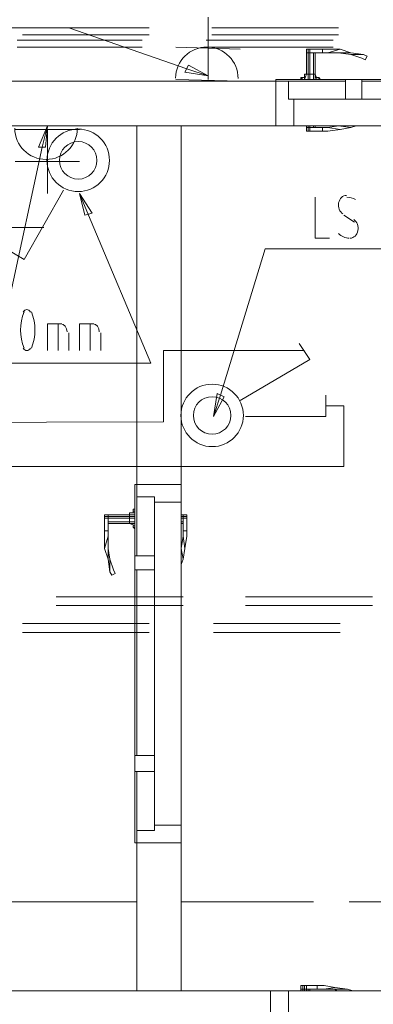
# Model space of a CAD drawing. Header units: millimetres. Extents: x 413 to 305578, y 115 to 38116.
# Tile 85 of 194: x 58875 to 59662, y 13505 to 15700. Entities that reach past the tile are written whole.
import ezdxf

# ---------------------------------------------------------------- set-up
doc = ezdxf.new("R2010")
doc.units = ezdxf.units.MM
for name, color, linetype in [('PDF _0', 1, 'Continuous'), ('PDF _PD-Socket', 1, 'Continuous'), ('PDF _PD-Socket Text', 1, 'Continuous')]:
    doc.layers.add(name, color=color, linetype=linetype)
for name, color, linetype, true_color in [('PDF _PD-Lighting', 7, 'Continuous', 0xb80000), ('PDF _PD-Switches', 7, 'Continuous', 0x37dd00), ('PDF$_59-60$-$Floor$Plan$-$В_Этаж$01_Сводный$A-DETL-MBND', 7, 'Continuous', 0xdd3700), ('PDF$_V$line_ifc_RVT-1-В_Этаж$01_Сводный$A-DETL-MBND', 7, 'Continuous', 0xbababa), ('PDF$_V$line_ifc_RVT-1-В_Этаж$01_Сводный$A-DOOR', 7, 'Continuous', 0xbababa), ('PDF$_V$line_ifc_RVT-1-В_Этаж$01_Сводный$A-GENM', 7, 'Continuous', 0xdd6e6e), ('PDF$_V$line_ifc_RVT-1-В_Этаж$01_Сводный$A-WALL', 7, 'Continuous', 0xdcdcdc)]:
    doc.layers.add(name, color=color, linetype=linetype, true_color=true_color)

msp = doc.modelspace()

# ---------------------------------------------------------------- linework, layer by layer
at = {"layer": 'PDF _0', "lineweight": 0}
for points in [[(59246.5, 15591), (58984, 15682.5), (58884.5, 15682.5), (58156.7, 15682.5)], [(58924.3, 15416), (58852.7, 15081.9), (58753.3, 15081.9), (57969.7, 15081.9)]]:
    msp.add_lwpolyline(points, dxfattribs=at)
at = {"layer": 'PDF _0', "color": 82, "lineweight": 0, "true_color": 0x37dd00}
for points in [[(59027.7, 15264.9), (59166.9, 14934.8), (59067.5, 14934.8), (58264, 14934.8)], [(59322, 14863.2), (59421.5, 15189.3), (59520.9, 15189.3), (60324.4, 15189.3)]]:
    msp.add_lwpolyline(points, dxfattribs=at)
at = {"layer": 'PDF _PD-Lighting', "lineweight": 0}
for points in [[(58637.9, 15237.1), (58928.3, 15237.1)], [(59509, 14962.6), (59194.8, 14962.6), (59194.8, 14803.5), (57631.6, 14799.5), (57631.6, 14541)], [(58021.4, 14354.1), (58021.4, 14704.1), (59596.5, 14704.1), (59596.5, 14839.3), (59556.7, 14839.3)]]:
    msp.add_lwpolyline(points, dxfattribs=at)
at = {"layer": 'PDF _PD-Socket', "lineweight": 0}
for points in [[(59294.2, 15567.2), (59294.2, 15706.4)], [(59365.8, 15634.8), (59222.6, 15638.8)], [(59365.8, 15563.2), (59222.6, 15567.2)], [(58864.6, 15455.8), (59007.8, 15455.8)], [(58936.2, 15455.8), (58936.2, 15312.6)], [(58864.6, 15384.2), (59007.8, 15384.2)]]:
    msp.add_lwpolyline(points, dxfattribs=at)
for centre, start, end in [((59291.3, 15569.8), 359.5264, 179.5264), ((58933.3, 15458.4), 180, 360)]:
    msp.add_arc(centre, 69.6, start, end, dxfattribs=at)
at = {"layer": 'PDF _PD-Socket Text', "lineweight": 0}
for points in [[(59250.4, 15599), (59294.2, 15575.1), (59242.5, 15583.1)], [(58916.3, 15416), (58936.2, 15463.8), (58932.3, 15416)]]:
    msp.add_lwpolyline(points, close=True, dxfattribs=at)
for points in [[(59294.2, 15575.1), (59246.5, 15591)], [(58936.2, 15463.8), (58924.3, 15416)]]:
    msp.add_lwpolyline(points, dxfattribs=at)
at = {"layer": 'PDF _PD-Switches', "lineweight": 0}
for points in [[(58972, 15320.6), (58884.5, 15165.5), (58844.7, 15189.3)], [(59007.8, 15312.6), (59027.7, 15264.9)], [(59532.8, 15304.7), (59532.8, 15213.2), (59564.7, 15213.2)], [(59596.5, 15264.9), (59620.4, 15249)], [(58936.2, 14962.6), (58936.2, 15022.3), (58968.1, 15022.3)], [(58960.1, 14962.6), (58960.1, 15022.3)], [(59007.8, 14962.6), (59007.8, 15022.3), (59039.6, 15022.3)], [(59031.7, 14962.6), (59031.7, 15022.3)], [(58984, 15002.4), (58984, 14962.6)], [(59055.6, 15002.4), (59055.6, 14962.6)], [(59365.8, 14851.2), (59520.9, 14942.7), (59497.1, 14978.5)], [(59306.1, 14815.4), (59322, 14863.2)], [(59377.7, 14815.4), (59556.7, 14815.4), (59556.7, 14863.2)]]:
    msp.add_lwpolyline(points, dxfattribs=at)
for points in [[(59019.8, 15264.9), (59007.8, 15312.6), (59035.7, 15268.9)], [(59330, 14859.2), (59306.1, 14815.4), (59314.1, 14867.2)]]:
    msp.add_lwpolyline(points, close=True, dxfattribs=at)
for centre, radius in [((59004.9, 15386.8), 69.6), ((59004.9, 15386.8), 41.8), ((59303.2, 14818), 69.6), ((59303.2, 14818), 41.8)]:
    msp.add_circle(centre, radius, dxfattribs=at)
for centre, radius, start, end in [((59602.2, 15261.4), 43.3, 61.8485, 89.0803), ((58985.3, 15008.4), 108.7, 158.1093, 201.8907), ((58799.7, 15008.4), 108.7, 338.1093, 21.8907)]:
    msp.add_arc(centre, radius, start, end, dxfattribs=at)
for points in [[(59602.4, 15308.6), (59594.1, 15308.6), (59586.9, 15301.6), (59585, 15291.8)], [(59585, 15291.8), (59583.1, 15282), (59587, 15271.8), (59594.4, 15267.3)], [(59627.8, 15230), (59629.7, 15239.9), (59625.9, 15250), (59618.5, 15254.6)], [(59584.5, 15223.4), (59591.6, 15217.2), (59599.9, 15213.7), (59608.6, 15213.2)], [(59610.5, 15213.2), (59618.8, 15213.2), (59625.9, 15220.2), (59627.8, 15230)], [(58890.5, 15054.1), (58887.3, 15054.1), (58884.4, 15052), (58882.5, 15048.5)], [(58898.5, 15048.5), (58896.6, 15052), (58893.6, 15054.1), (58890.5, 15054.1)], [(58980, 15004.4), (58980, 15014.3), (58973.8, 15022.3), (58966.1, 15022.3)], [(59051.6, 15004.4), (59051.6, 15014.3), (59045.3, 15022.3), (59037.7, 15022.3)], [(58882.5, 14968.2), (58884.4, 14964.7), (58887.3, 14962.6), (58890.5, 14962.6)], [(58890.5, 14962.6), (58893.6, 14962.6), (58896.6, 14964.7), (58898.5, 14968.2)]]:
    msp.add_open_spline(points, degree=3, dxfattribs=at)
at = {"layer": 'PDF$_59-60$-$Floor$Plan$-$В_Этаж$01_Сводный$A-DETL-MBND', "color": 5, "lineweight": 0}
for points in [[(59162.9, 15682.5), (58880.5, 15682.5)], [(59584.6, 15682.5), (59302.2, 15682.5)], [(58880.5, 15666.6), (59162.9, 15666.6)], [(59302.2, 15666.6), (59584.6, 15666.6)]]:
    msp.add_lwpolyline(points, dxfattribs=at)
at = {"layer": 'PDF$_59-60$-$Floor$Plan$-$В_Этаж$01_Сводный$A-DETL-MBND', "color": 1, "lineweight": 0}
for points in [[(59147, 15654.7), (58868.6, 15654.7)], [(59572.6, 15654.7), (59290.2, 15654.7)], [(58868.6, 15638.8), (59147, 15638.8)], [(59290.2, 15638.8), (59572.6, 15638.8)]]:
    msp.add_lwpolyline(points, dxfattribs=at)
at = {"layer": 'PDF$_59-60$-$Floor$Plan$-$В_Этаж$01_Сводный$A-DETL-MBND', "color": 150, "lineweight": 0, "true_color": 0x007fff}
for points in [[(59238.5, 14413.7), (58956.1, 14413.7)], [(59660.1, 14413.7), (59377.7, 14413.7)], [(58956.1, 14393.8), (59238.5, 14393.8)], [(59377.7, 14393.8), (59660.1, 14393.8)]]:
    msp.add_lwpolyline(points, dxfattribs=at)
at = {"layer": 'PDF$_59-60$-$Floor$Plan$-$В_Этаж$01_Сводный$A-DETL-MBND', "color": 220, "lineweight": 0, "true_color": 0xff00bf}
for points in [[(59162.9, 14354.1), (58880.5, 14354.1)], [(59588.5, 14354.1), (59306.1, 14354.1)], [(58880.5, 14334.2), (59162.9, 14334.2)], [(59306.1, 14334.2), (59588.5, 14334.2)]]:
    msp.add_lwpolyline(points, dxfattribs=at)
at = {"layer": 'PDF$_V$line_ifc_RVT-1-В_Этаж$01_Сводный$A-DETL-MBND', "lineweight": 0}
msp.add_lwpolyline([(59135.1, 13733.6), (58805, 13733.6)], close=True, dxfattribs=at)
for points in [[(58805, 13733.6), (59135.1, 13733.6)], [(59465.2, 13733.6), (59234.5, 13733.6), (59528.9, 13733.6), (59234.5, 13733.6)], [(59890.8, 13733.6), (59608.4, 13733.6)]]:
    msp.add_lwpolyline(points, dxfattribs=at)
at = {"layer": 'PDF$_V$line_ifc_RVT-1-В_Этаж$01_Сводный$A-DOOR', "lineweight": 0}
for points in [[(59513, 15579.1), (59513, 15626.8), (59513, 15579.1), (59509, 15567.2), (59509, 15579.1), (59513, 15579.1), (59516.9, 15579.1), (59520.9, 15579.1), (59520.9, 15626.8), (59516.9, 15626.8), (59513, 15626.8), (59513, 15634.8), (59513, 15626.8), (59516.9, 15626.8), (59516.9, 15579.1), (59516.9, 15567.2)], [(59513, 15634.8), (59513, 15634.8)], [(59513, 15634.8), (59516.9, 15634.8), (59520.9, 15634.8), (59548.8, 15634.8), (59548.8, 15626.8), (59520.9, 15626.8), (59516.9, 15626.8), (59516.9, 15634.8)], [(59520.9, 15634.8), (59520.9, 15626.8)], [(59584.6, 15626.8), (59612.4, 15626.8), (59588.5, 15634.8)], [(59513, 15626.8), (59513, 15626.8)], [(59513, 15626.8), (59513, 15626.8)], [(59528.9, 15567.2), (59528.9, 15579.1), (59528.9, 15626.8), (59528.9, 15579.1)], [(59532.8, 15626.8), (59532.8, 15579.1), (59532.8, 15567.2)], [(59640.2, 15622.9), (59648.2, 15618.9), (59644.2, 15610.9), (59636.3, 15614.9), (59612.4, 15622.9), (59584.6, 15626.8), (59560.7, 15626.8)], [(59612.4, 15626.8), (59640.2, 15622.9), (59612.4, 15622.9)], [(59548.8, 15567.2), (59493.1, 15567.2)], [(59493.1, 15567.2), (59493.1, 15567.2)], [(59505, 15571.2), (59501, 15567.2), (59501, 15571.2), (59505, 15571.2), (59509, 15571.2)], [(59520.9, 15567.2), (59520.9, 15579.1), (59528.9, 15579.1), (59532.8, 15579.1), (59536.8, 15567.2)], [(59532.8, 15579.1), (59532.8, 15579.1)], [(59532.8, 15571.2), (59540.8, 15571.2), (59544.8, 15567.2)], [(59540.8, 15571.2), (59540.8, 15571.2)], [(59540.8, 15571.2), (59540.8, 15567.2)], [(59548.8, 15567.2), (59548.8, 15567.2)], [(59636.3, 15567.2), (59640.2, 15567.2), (59644.2, 15567.2), (59648.2, 15567.2), (59652.2, 15567.2), (59656.1, 15567.2), (59660.1, 15567.2), (59664.1, 15567.2), (59668.1, 15567.2), (59672.1, 15567.2), (59843.1, 15567.2), (60014.1, 15567.2), (60018.1, 15567.2), (60022.1, 15567.2), (60026.1, 15567.2), (60030, 15567.2), (60034, 15567.2), (60038, 15567.2), (60042, 15567.2), (60045.9, 15567.2), (60049.9, 15567.2)], [(59640.2, 15567.2), (59640.2, 15567.2)], [(59644.2, 15567.2), (59644.2, 15567.2)], [(59648.2, 15567.2), (59648.2, 15567.2)], [(59648.2, 15567.2), (59648.2, 15567.2)], [(59652.2, 15567.2), (59652.2, 15567.2)], [(59656.1, 15567.2), (59656.1, 15567.2)], [(59660.1, 15567.2), (59660.1, 15567.2)], [(59660.1, 15567.2), (59660.1, 15567.2)], [(59513, 15459.8), (59513, 15459.8)], [(59516.9, 15451.8), (59516.9, 15459.8), (59520.9, 15459.8), (59548.8, 15459.8), (59548.8, 15451.8), (59520.9, 15451.8), (59516.9, 15451.8), (59513, 15451.8), (59513, 15459.8), (59513, 15451.8)], [(59513, 15459.8), (59513, 15459.8)], [(59520.9, 15463.8), (59520.9, 15459.8), (59516.9, 15459.8), (59516.9, 15463.8)], [(59520.9, 15459.8), (59520.9, 15451.8)], [(59532.8, 15463.8), (59532.8, 15459.8)], [(59588.5, 15455.8), (59612.4, 15459.8), (59584.6, 15463.8), (59560.7, 15459.8)], [(59584.6, 15463.8), (59588.5, 15463.8)], [(59624.3, 15463.8), (59612.4, 15459.8)], [(59513, 15451.8), (59513, 15451.8)], [(59131.1, 14592.7), (59119.2, 14592.7), (59119.2, 14596.7), (59119.2, 14600.7), (59131.1, 14600.7)], [(59127.1, 14600.7), (59127.1, 14604.6), (59127.1, 14608.6), (59131.1, 14608.6)], [(59127.1, 14604.6), (59131.1, 14604.6)], [(59131.1, 14616.6), (59131.1, 14616.6)], [(59131.1, 14616.6), (59131.1, 14556.9)], [(59071.5, 14521.1), (59075.4, 14497.2), (59083.4, 14473.4), (59087.4, 14465.4), (59079.4, 14461.5), (59075.4, 14469.4), (59071.5, 14497.2), (59063.5, 14521.1), (59071.5, 14549), (59071.5, 14560.9), (59063.5, 14560.9), (59063.5, 14588.7), (59063.5, 14592.7), (59063.5, 14596.7), (59071.5, 14596.7), (59063.5, 14596.7)], [(59063.5, 14596.7), (59063.5, 14596.7)], [(59071.5, 14588.7), (59071.5, 14592.7), (59071.5, 14596.7), (59119.2, 14596.7), (59071.5, 14596.7), (59071.5, 14592.7), (59071.5, 14588.7), (59071.5, 14560.9), (59063.5, 14560.9), (59063.5, 14549), (59063.5, 14521.1)], [(59131.1, 14588.7), (59119.2, 14588.7), (59119.2, 14592.7), (59071.5, 14592.7), (59063.5, 14592.7)], [(59131.1, 14580.8), (59119.2, 14580.8), (59119.2, 14588.7), (59071.5, 14588.7), (59063.5, 14588.7)], [(59071.5, 14596.7), (59071.5, 14596.7)], [(59071.5, 14596.7), (59071.5, 14596.7)], [(59071.5, 14580.8), (59119.2, 14580.8), (59119.2, 14576.8), (59071.5, 14576.8), (59119.2, 14576.8), (59131.1, 14572.8)], [(59119.2, 14596.7), (59131.1, 14596.7)], [(59246.5, 14592.7), (59238.5, 14592.7), (59238.5, 14596.7), (59234.5, 14596.7), (59238.5, 14596.7), (59238.5, 14592.7), (59238.5, 14588.7), (59234.5, 14588.7)], [(59238.5, 14588.7), (59246.5, 14588.7), (59246.5, 14560.9), (59238.5, 14560.9), (59238.5, 14549), (59242.5, 14521.1), (59246.5, 14549), (59246.5, 14560.9), (59238.5, 14560.9), (59238.5, 14588.7), (59238.5, 14592.7), (59234.5, 14592.7)], [(59234.5, 14580.8), (59238.5, 14580.8)], [(59238.5, 14596.7), (59238.5, 14596.7)], [(59238.5, 14596.7), (59238.5, 14596.7)], [(59246.5, 14596.7), (59238.5, 14596.7), (59246.5, 14596.7), (59246.5, 14592.7), (59246.5, 14588.7)], [(59246.5, 14596.7), (59246.5, 14596.7)], [(59131.1, 14576.8), (59119.2, 14576.8)], [(59119.2, 14576.8), (59119.2, 14576.8)], [(59127.1, 14568.8), (59127.1, 14572.8)], [(59131.1, 14564.9), (59127.1, 14568.8), (59131.1, 14568.8)], [(59127.1, 14568.8), (59127.1, 14568.8)], [(59131.1, 14556.9), (59131.1, 14556.9)], [(59071.5, 14497.2), (59071.5, 14521.1), (59071.5, 14549)], [(59234.5, 14517.1), (59234.5, 14521.1), (59238.5, 14549)], [(59234.5, 14521.1), (59238.5, 14497.2), (59242.5, 14521.1)], [(59075.4, 14469.4), (59075.4, 14497.2)], [(59238.5, 14497.2), (59234.5, 14485.3)], [(59131.1, 14059.7), (59131.1, 14063.7), (59131.1, 14067.7), (59131.1, 14071.7), (59131.1, 14075.6), (59131.1, 14079.6), (59131.1, 14083.6), (59131.1, 14087.6), (59131.1, 14091.5), (59131.1, 14266.6), (59131.1, 14437.6), (59131.1, 14441.6), (59131.1, 14445.5), (59131.1, 14449.5), (59131.1, 14453.5), (59131.1, 14457.5), (59131.1, 14461.5), (59131.1, 14465.4), (59131.1, 14469.4), (59131.1, 14473.4)], [(59131.1, 14469.4), (59131.1, 14469.4)], [(59131.1, 14465.4), (59131.1, 14465.4)], [(59131.1, 14461.5), (59131.1, 14461.5)], [(59131.1, 14457.5), (59131.1, 14457.5)], [(59131.1, 14457.5), (59131.1, 14457.5)], [(59131.1, 14453.5), (59131.1, 14453.5)], [(59131.1, 14449.5), (59131.1, 14449.5)], [(59131.1, 14449.5), (59131.1, 14449.5)], [(59131.1, 14445.5), (59131.1, 14445.5)], [(59131.1, 14441.6), (59131.1, 14441.6)], [(59131.1, 14441.6), (59131.1, 14441.6)], [(59131.1, 14437.6), (59131.1, 14437.6)], [(59131.1, 14437.6), (59131.1, 14437.6)], [(59131.1, 14091.5), (59131.1, 14091.5)], [(59131.1, 14091.5), (59131.1, 14091.5)], [(59131.1, 14087.6), (59131.1, 14087.6)], [(59131.1, 14087.6), (59131.1, 14087.6)], [(59131.1, 14083.6), (59131.1, 14083.6)], [(59131.1, 14083.6), (59131.1, 14083.6)], [(59131.1, 14079.6), (59131.1, 14079.6)], [(59131.1, 14075.6), (59131.1, 14075.6)], [(59131.1, 14075.6), (59131.1, 14075.6)], [(59131.1, 14071.7), (59131.1, 14071.7)], [(59131.1, 14067.7), (59131.1, 14067.7)], [(59131.1, 14063.7), (59131.1, 14063.7)], [(59131.1, 14059.7), (59131.1, 14059.7)], [(59131.1, 14059.7), (59131.1, 14059.7)], [(59501, 13534.7), (59501, 13538.7), (59505, 13538.7), (59509, 13538.7), (59509, 13546.6)], [(59513, 13538.7), (59536.8, 13538.7), (59536.8, 13546.6), (59513, 13546.6), (59513, 13538.7), (59509, 13538.7), (59505, 13538.7), (59505, 13534.7)], [(59505, 13546.6), (59509, 13546.6), (59513, 13546.6)], [(59509, 13534.7), (59509, 13538.7), (59513, 13538.7), (59513, 13534.7)], [(59516.9, 13534.7), (59516.9, 13538.7)], [(59580.6, 13534.7), (59576.6, 13538.7), (59552.7, 13538.7)], [(59576.6, 13538.7), (59604.4, 13538.7), (59576.6, 13542.7)], [(59604.4, 13538.7), (59616.4, 13534.7)]]:
    msp.add_lwpolyline(points, dxfattribs=at)
for points in [[(59548.8, 15634.8), (59548.8, 15626.8), (59560.7, 15626.8), (59588.5, 15634.8), (59560.7, 15634.8)], [(59516.9, 15459.8), (59513, 15459.8), (59513, 15463.8), (59513, 15459.8)], [(59528.9, 15463.8), (59528.9, 15459.8)], [(59560.7, 15459.8), (59548.8, 15459.8), (59548.8, 15451.8), (59560.7, 15451.8), (59588.5, 15455.8)], [(59234.5, 14576.8), (59238.5, 14576.8)], [(59501, 13538.7), (59501, 13546.6), (59505, 13546.6), (59505, 13538.7)], [(59536.8, 13538.7), (59552.7, 13538.7), (59576.6, 13542.7), (59552.7, 13546.6), (59536.8, 13546.6)], [(59520.9, 13534.7), (59520.9, 13538.7)]]:
    msp.add_lwpolyline(points, close=True, dxfattribs=at)
at = {"layer": 'PDF$_V$line_ifc_RVT-1-В_Этаж$01_Сводный$A-DOOR', "color": 53, "lineweight": 0, "true_color": 0xdddd6e}
for points in [[(59600.5, 15523.4), (59636.3, 15523.4), (59636.3, 15567.2), (59600.5, 15567.2)], [(59485.1, 15463.8), (59485.1, 15523.4), (59473.2, 15523.4), (59473.2, 15563.2), (59445.3, 15563.2), (59445.3, 15463.8)], [(59473.2, 15523.4), (59600.5, 15523.4), (59600.5, 15563.2), (59473.2, 15563.2)], [(59636.3, 15523.4), (60049.9, 15523.4), (60049.9, 15563.2), (59636.3, 15563.2)], [(59234.5, 14624.5), (59234.5, 14664.3), (59135.1, 14664.3), (59135.1, 14636.5), (59135.1, 14505.2), (59174.9, 14505.2), (59174.9, 14473.4), (59135.1, 14473.4), (59135.1, 14059.7), (59174.9, 14059.7), (59174.9, 14473.4), (59131.1, 14473.4), (59131.1, 14505.2), (59174.9, 14505.2), (59174.9, 14636.5), (59135.1, 14636.5), (59174.9, 14636.5), (59174.9, 14624.5)], [(59131.1, 14059.7), (59131.1, 14023.9), (59174.9, 14023.9), (59174.9, 14059.7)], [(59135.1, 14023.9), (59135.1, 13892.7), (59174.9, 13892.7), (59174.9, 14023.9)], [(59174.9, 13892.7), (59135.1, 13892.7), (59135.1, 13864.8), (59234.5, 13864.8), (59234.5, 13904.6), (59174.9, 13904.6)], [(59473.2, 13475), (59473.2, 13534.7), (59433.4, 13534.7), (59433.4, 13435.3), (59461.3, 13435.3), (59461.3, 13475)]]:
    msp.add_lwpolyline(points, close=True, dxfattribs=at)
at = {"layer": 'PDF$_V$line_ifc_RVT-1-В_Этаж$01_Сводный$A-GENM', "lineweight": 0}
for points in [[(60244.8, 15567.2), (59445.3, 15567.2), (59445.3, 15463.8), (60244.8, 15463.8)], [(59234.5, 13864.8), (59234.5, 14664.3), (59131.1, 14664.3), (59131.1, 13864.8)], [(59433.4, 13435.3), (60232.9, 13435.3), (60232.9, 13534.7), (59433.4, 13534.7)]]:
    msp.add_lwpolyline(points, close=True, dxfattribs=at)
at = {"layer": 'PDF$_V$line_ifc_RVT-1-В_Этаж$01_Сводный$A-WALL', "lineweight": 0}
for points in [[(59445.3, 15563.2), (56263.4, 15563.2), (56263.4, 15463.8), (59445.3, 15463.8)], [(59234.5, 14664.3), (59234.5, 15463.8), (59135.1, 15463.8), (59135.1, 14664.3)], [(59234.5, 13534.7), (59234.5, 13864.8), (59135.1, 13864.8), (59135.1, 13534.7)]]:
    msp.add_lwpolyline(points, close=True, dxfattribs=at)
msp.add_lwpolyline([(56263.4, 13534.7), (56263.4, 13435.3), (59433.4, 13435.3), (59433.4, 13534.7), (57062.9, 13534.7)], dxfattribs=at)

doc.saveas('drawing.dxf')
